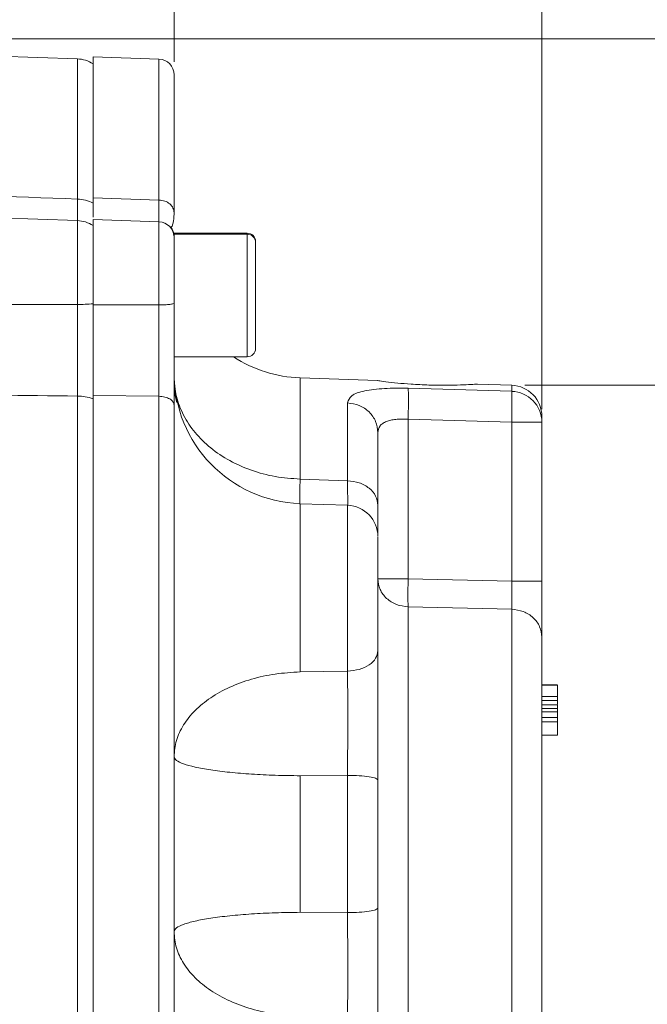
# Model space of a CAD drawing. Header units: inches. Extents: x 0.3 to 33.9, y 0.2 to 21.6.
# Tile 13 of 26: x 25.3 to 27.7, y 8.9 to 12.7. Entities that reach past the tile are written whole.
import ezdxf

# ---------------------------------------------------------------- set-up
doc = ezdxf.new("R2010")
doc.units = ezdxf.units.IN
doc.header["$MEASUREMENT"] = 0
doc.layers.add('SLD-0', color=7, linetype='Continuous', lineweight=15)
doc.styles.add('SLDTEXTSTYLE0', font='TXT', dxfattribs={"width": 0.75})
doc.dimstyles.new('SLDDIMSTYLE0', dxfattribs={"dimtxt": 0.25, "dimasz": 0.13, "dimexe": 0, "dimexo": 0.0625, "dimgap": 0.0625, "dimtad": 0, "dimtih": 1, "dimtoh": 1, "dimrnd": 1e-09, "dimzin": 12, "dimdsep": 46, "dimtxsty": 'SLDTEXTSTYLE0', "dimsah": 1, "dimcen": 0.09, "dimadec": 0, "dimazin": 3, "dimtfac": 1, "dimtofl": 0, "dimtmove": 0, "dimatfit": 3, "dimfxl": 1, "dimfrac": 2, "dimtolj": 1, "dimtzin": 12, "dimarcsym": 0})

# ---------------------------------------------------------------- blocks, each defined once
blk = doc.blocks.new('_D_6')
at = {"layer": 'SLD-0'}
for p, q in [((25.8935, 12.5166), (25.8935, 13.5957)), ((24.2195, 13.5075), (24.1687, 13.5075)), ((24.1687, 13.5075), (24.1687, 13.1106)), ((24.993, 13.5075), (25.0437, 13.5075)), ((25.0437, 13.5075), (25.0437, 13.1106)), ((23.319, 13.4707), (24.0799, 13.4707)), ((25.8935, 13.4707), (25.1325, 13.4707)), ((24.1687, 13.1106), (24.2195, 13.1106)), ((25.0437, 13.1106), (24.993, 13.1106))]:
    blk.add_line(p, q, dxfattribs=at)
for points in [[(23.319, 13.4707), (23.449, 13.4507), (23.449, 13.4907)], [(25.8935, 13.4707), (25.7635, 13.4907), (25.7635, 13.4507)]]:
    blk.add_solid(points, dxfattribs=at)
at = {"layer": 'SLD-0', "char_height": 0.25, "attachment_point": 1, "style": 'SLDTEXTSTYLE0'}
for s, insert in [('2.57', (24.1814, 13.8805, -2.4475)), ('65.4', (24.283, 13.4329, -2.4475))]:
    blk.add_mtext(s, dxfattribs=dict(at, insert=insert))
blk = doc.blocks.new('_D_7')
at = {"layer": 'SLD-0'}
for p, q in [((27.3015, 11.1869), (27.3015, 14.7768)), ((24.8311, 14.6886), (24.7803, 14.6886)), ((24.7803, 14.6886), (24.7803, 14.2917)), ((25.7893, 14.6886), (25.8401, 14.6886)), ((25.8401, 14.6886), (25.8401, 14.2917)), ((23.319, 14.6518), (24.6916, 14.6518)), ((27.3015, 14.6518), (25.9289, 14.6518)), ((24.7803, 14.2917), (24.8311, 14.2917)), ((25.8401, 14.2917), (25.7893, 14.2917))]:
    blk.add_line(p, q, dxfattribs=at)
for points in [[(23.319, 14.6518), (23.449, 14.6318), (23.449, 14.6718)], [(27.3015, 14.6518), (27.1715, 14.6718), (27.1715, 14.6318)]]:
    blk.add_solid(points, dxfattribs=at)
at = {"layer": 'SLD-0', "char_height": 0.25, "attachment_point": 1, "style": 'SLDTEXTSTYLE0'}
for s, insert in [('3.98', (24.8854, 15.0616, -2.4475)), ('101.2', (24.8946, 14.614, -2.4475))]:
    blk.add_mtext(s, dxfattribs=dict(at, insert=insert))
blk = doc.blocks.new('_D_10')
at = {"layer": 'SLD-0'}
for p, q in [((27.2357, 11.2786), (29.0613, 11.2786)), ((28.9363, 11.2786), (28.9363, 8.5626)), ((28.4572, 8.1886), (28.4064, 8.1886)), ((28.4064, 8.1886), (28.4064, 7.7917)), ((29.4154, 8.1886), (29.4662, 8.1886)), ((29.4662, 8.1886), (29.4662, 7.7917)), ((28.4064, 7.7917), (28.4572, 7.7917)), ((29.4662, 7.7917), (29.4154, 7.7917)), ((28.9363, 5.0249), (28.9363, 7.7409)), ((26.866, 5.0249), (29.0613, 5.0249))]:
    blk.add_line(p, q, dxfattribs=at)
for points in [[(28.9363, 11.2786), (28.9163, 11.1486), (28.9563, 11.1486)], [(28.9363, 5.0249), (28.9563, 5.1549), (28.9163, 5.1549)]]:
    blk.add_solid(points, dxfattribs=at)
at = {"layer": 'SLD-0', "char_height": 0.25, "attachment_point": 1, "style": 'SLDTEXTSTYLE0'}
for s, insert in [('6.25', (28.5114, 8.5616, -2.4475)), ('158.8', (28.5206, 8.114, -2.4475))]:
    blk.add_mtext(s, dxfattribs=dict(at, insert=insert))
blk = doc.blocks.new('_D_11')
at = {"layer": 'SLD-0'}
for p, q in [((23.369, 12.6045), (30.951, 12.6045)), ((30.826, 12.6045), (30.826, 9.2256)), ((30.3469, 8.8515), (30.2962, 8.8515)), ((30.2962, 8.8515), (30.2962, 8.4547)), ((31.3051, 8.8515), (31.3559, 8.8515)), ((31.3559, 8.8515), (31.3559, 8.4547)), ((30.2962, 8.4547), (30.3469, 8.4547)), ((31.3559, 8.4547), (31.3051, 8.4547)), ((30.826, 5.0249), (30.826, 8.4039)), ((26.866, 5.0249), (30.951, 5.0249))]:
    blk.add_line(p, q, dxfattribs=at)
for points in [[(30.826, 12.6045), (30.806, 12.4745), (30.846, 12.4745)], [(30.826, 5.0249), (30.846, 5.1549), (30.806, 5.1549)]]:
    blk.add_solid(points, dxfattribs=at)
at = {"layer": 'SLD-0', "char_height": 0.25, "attachment_point": 1, "style": 'SLDTEXTSTYLE0'}
for s, insert in [('7.58', (30.4012, 9.2246, -2.4475)), ('192.5', (30.4104, 8.7769, -2.4475))]:
    blk.add_mtext(s, dxfattribs=dict(at, insert=insert))

msp = doc.modelspace()

# ---------------------------------------------------------------- linework, layer by layer
at = {"color": 7, "linetype": 'Continuous', "lineweight": 15}
for p, q in [((25.5232, 12.5276), (23.319, 12.6045)), ((25.8356, 12.5266), (25.5835, 12.5354)), ((25.5835, 12.5354), (25.5835, 11.9963)), ((25.5232, 11.9086), (23.319, 11.9856)), ((25.8356, 11.9874), (25.5835, 11.9963)), ((25.5835, 11.9963), (25.5835, 11.9758)), ((25.8356, 11.904), (25.5835, 11.9128)), ((25.5835, 11.9128), (25.5835, 11.5858)), ((26.1735, 11.8604), (25.8935, 11.8604)), ((25.8935, 11.8565), (25.8935, 11.8589)), ((26.1735, 11.8565), (25.8935, 11.8565)), ((25.8935, 11.3875), (25.8935, 11.8565)), ((26.2055, 11.4195), (26.2055, 11.8245)), ((25.8356, 11.5857), (25.5835, 11.5858)), ((25.8935, 11.3875), (26.1735, 11.3875)), ((26.6723, 11.2965), (26.376, 11.3069)), ((26.7893, 11.2668), (27.1857, 11.2553)), ((27.1857, 11.2786), (27.0543, 11.2832)), ((25.5232, 7.8117), (25.5232, 11.2374)), ((25.8356, 11.2364), (25.5835, 11.239)), ((25.5835, 11.239), (25.5835, 7.8054)), ((25.8356, 11.2364), (25.8356, 7.808)), ((26.5577, 10.9131), (26.5577, 11.2109)), ((27.3015, 11.1369), (27.3015, 11.1587)), ((26.7893, 11.1485), (26.7893, 10.5373)), ((26.7893, 11.1485), (27.1857, 11.1368)), ((27.1857, 10.5288), (27.1857, 11.1368)), ((27.3015, 11.1369), (27.3015, 10.5289)), ((26.376, 10.9195), (26.5577, 10.9131)), ((26.5577, 10.8191), (26.376, 10.8254)), ((26.7893, 10.5373), (27.1857, 10.5288)), ((26.7893, 10.4305), (27.1857, 10.4216)), ((26.376, 10.1815), (26.5577, 10.1847)), ((27.3015, 10.1327), (27.3615, 10.1327)), ((27.3615, 10.1316), (27.3015, 10.1316)), ((27.3015, 10.1311), (27.3615, 10.1311)), ((27.3615, 10.131), (27.3015, 10.131)), ((27.3015, 10.1307), (27.3615, 10.1307)), ((27.3015, 10.1302), (27.3615, 10.1302)), ((27.3015, 10.0876), (27.3615, 10.0876)), ((27.3015, 10.0725), (27.3615, 10.0725)), ((27.3015, 10.0553), (27.3615, 10.0553)), ((27.3015, 10.0553), (27.3615, 10.0553)), ((27.3015, 10.0417), (27.3615, 10.0417)), ((27.3615, 10.0285), (27.3015, 10.0285)), ((27.3615, 10.0065), (27.3015, 10.0065)), ((27.3615, 9.9901), (27.3015, 9.9901)), ((27.3015, 9.9393), (27.3615, 9.9393)), ((26.5577, 9.7855), (26.376, 9.7842)), ((26.376, 9.7842), (26.376, 9.2616)), ((26.5577, 9.2603), (26.5577, 9.7855)), ((26.376, 9.2616), (26.5577, 9.2603))]:
    msp.add_line(p, q, dxfattribs=at)
at = {"color": 8, "linetype": 'Continuous', "lineweight": 15}
for p, q in [((25.5232, 11.9912), (25.5232, 12.5276)), ((25.8356, 12.5266), (25.8356, 11.9874)), ((25.5232, 11.5875), (25.5232, 11.9086)), ((25.8356, 11.904), (25.8356, 11.5857)), ((26.1735, 11.8565), (26.1735, 11.8604)), ((26.1735, 11.3875), (26.1735, 11.8565)), ((26.376, 11.3069), (26.376, 10.9195)), ((27.1857, 11.2553), (27.1857, 11.2786)), ((26.376, 10.8254), (26.376, 10.1815)), ((26.5577, 10.1847), (26.5577, 10.8191)), ((26.7893, 10.4305), (26.7893, 8.5067)), ((27.1857, 10.4216), (27.1857, 8.5205))]:
    msp.add_line(p, q, dxfattribs=at)
at = {"color": 7, "linetype": 'Continuous', "lineweight": 15}
for centre, radius, start, end in [((25.519, 12.4076), 0.12, 57.4864, 88), ((25.8335, 12.4666), 0.06, 0, 88), ((25.5198, 11.8522), 0.139, 62.7513, 88.6213), ((25.519, 11.7887), 0.12, 57.4864, 88), ((25.8335, 11.844), 0.06, 0, 88), ((25.8335, 11.848), 0.06, 0, 36.9163), ((26.1735, 11.8284), 0.032, 0, 90), ((26.1735, 11.8245), 0.032, 0, 90), ((25.5215, 12.3745), 0.7869, 270.1195, 274.5154), ((26.1735, 11.4195), 0.032, 270, 0), ((26.3935, 11.8066), 0.5, 236.9475, 268), ((26.3935, 11.3251), 0.5, 180, 268), ((27.1815, 11.1587), 0.12, 0, 88), ((25.5207, 11.0481), 0.1893, 70.6431, 89.2618), ((27.1823, 11.1362), 0.1191, 0.3684, 88.3986), ((27.2139, 41.5836), 30.4468, 269.94676, 270.1647), ((26.5535, 10.6992), 0.12, 0, 88)]:
    msp.add_arc(centre, radius, start, end, dxfattribs=at)
for points, knots in [([(25.8935, 12.4666), (25.8935, 12.4634), (25.8935, 12.4571), (25.8935, 12.4075), (25.8935, 12.3303), (25.8935, 12.2246), (25.8935, 12.096), (25.8935, 11.9905), (25.8935, 11.9382)], [0, 0, 0, 0, 0.171594, 0.342271, 0.511803, 0.677326, 0.840122, 1, 1, 1, 1]), ([(23.319, 12.0686), (23.8047, 12.0516), (24.5395, 12.0258), (25.2742, 11.9999), (25.5232, 11.9912)], [0, 0, 0, 0, 0.661168, 1, 1, 1, 1]), ([(25.5835, 11.9963), (25.5835, 11.9796), (25.5835, 11.9488), (25.5835, 11.9262), (25.5835, 11.9217), (25.5835, 11.9216)], [0, 0, 0, 0, 0.532471, 0.98601, 1, 1, 1, 1]), ([(25.8935, 11.9382), (25.8926, 11.9445), (25.8909, 11.9571), (25.8776, 11.9732), (25.8585, 11.9846), (25.8432, 11.9865), (25.8356, 11.9874)], [0, 0, 0, 0, 0.250001, 0.5, 0.750001, 1, 1, 1, 1]), ([(25.8817, 11.8836), (25.8831, 11.8843), (25.8864, 11.8861), (25.8895, 11.8986), (25.892, 11.9118), (25.8933, 11.925), (25.8934, 11.9336), (25.8935, 11.9376)], [0, 0, 0, 0, 0.199963, 0.479015, 0.694559, 0.859326, 1, 1, 1, 1]), ([(25.8935, 11.8426), (25.8935, 11.843), (25.8935, 11.844), (25.8935, 11.8335), (25.8935, 11.812), (25.8935, 11.7801), (25.8935, 11.7404), (25.8935, 11.6941), (25.8935, 11.6439), (25.8935, 11.6101), (25.8935, 11.5934)], [0, 0, 0, 0, 0.057744, 0.193866, 0.329989, 0.462578, 0.595166, 0.731289, 0.867412, 1, 1, 1, 1]), ([(23.319, 11.5901), (23.7081, 11.5894), (24.4429, 11.5881), (25.1776, 11.5877), (25.5232, 11.5875)], [0, 0, 0, 0, 0.5296757, 1, 1, 1, 1]), ([(25.5232, 11.2374), (25.5232, 11.2631), (25.5234, 11.3154), (25.5235, 11.4029), (25.5234, 11.495), (25.5232, 11.5563), (25.5232, 11.5875)], [0, 0, 0, 0, 0.2457241, 0.5000017, 0.7457236, 1, 1, 1, 1]), ([(25.5835, 11.59), (25.5835, 11.5613), (25.5835, 11.5031), (25.5835, 11.4163), (25.5835, 11.3319), (25.5835, 11.2694), (25.5835, 11.2358), (25.5835, 11.2267)], [0, 0, 0, 0, 0.225412, 0.457361, 0.682763, 0.914702, 1, 1, 1, 1]), ([(25.5835, 11.5858), (25.5835, 11.5533), (25.5835, 11.4932), (25.5835, 11.4054), (25.5835, 11.32), (25.5835, 11.2673), (25.5835, 11.239)], [0, 0, 0, 0, 0.266854, 0.494132, 0.728007, 1, 1, 1, 1]), ([(25.8935, 11.5934), (25.8926, 11.5924), (25.8909, 11.5904), (25.8776, 11.5879), (25.8585, 11.5861), (25.8432, 11.5858), (25.8356, 11.5857)], [0, 0, 0, 0, 0.249998, 0.5, 0.750001, 1, 1, 1, 1]), ([(25.8356, 11.5857), (25.8356, 11.5579), (25.8357, 11.5082), (25.8357, 11.4419), (25.8357, 11.3872), (25.8357, 11.3441), (25.8357, 11.3031), (25.8356, 11.2686), (25.8356, 11.2459), (25.8356, 11.2364)], [0, 0, 0, 0, 0.227167, 0.405662, 0.543405, 0.681946, 0.778223, 0.906866, 1, 1, 1, 1]), ([(25.8935, 11.5934), (25.8935, 11.5591), (25.8935, 11.4905), (25.8935, 11.3883), (25.8935, 11.2899), (25.8935, 11.2315), (25.8935, 11.2022)], [0, 0, 0, 0, 0.2500054, 0.5000378, 0.7499992, 1, 1, 1, 1]), ([(25.8935, 11.3106), (25.8937, 11.2787), (25.8938, 11.2455), (25.9034, 11.2141), (25.9039, 11.2127)], [0, 0, 0, 0, 0.957758, 1, 1, 1, 1]), ([(26.376, 10.9195), (26.3441, 10.9217), (26.2803, 10.9263), (26.1889, 10.951), (26.1049, 10.988), (26.0316, 11.0371), (25.9715, 11.0961), (25.9272, 11.1631), (25.8988, 11.2354), (25.8952, 11.2855), (25.8935, 11.3106)], [0, 0, 0, 0, 0.125, 0.25, 0.375, 0.5, 0.625, 0.75, 0.875, 1, 1, 1, 1]), ([(26.5577, 11.2109), (26.5608, 11.2208), (26.567, 11.2403), (26.6104, 11.2555), (26.6572, 11.263), (26.6981, 11.2663), (26.7426, 11.2677), (26.7738, 11.2671), (26.7893, 11.2668)], [0, 0, 0, 0, 0.257226, 0.510047, 0.635106, 0.757972, 0.879732, 1, 1, 1, 1]), ([(26.7495, 11.2867), (26.7333, 11.2885), (26.7008, 11.2921), (26.6739, 11.296), (26.6728, 11.2962), (26.6723, 11.2963)], [0, 0, 0, 0, 0.35894, 0.717952, 1, 1, 1, 1]), ([(27.0543, 11.2829), (27.0544, 11.2829), (27.0546, 11.2829), (27.0316, 11.2814), (26.9911, 11.2795), (26.9349, 11.2783), (26.8688, 11.2791), (26.8034, 11.2822), (26.7662, 11.2853), (26.7495, 11.2867)], [0, 0, 0, 0, 0.09841, 0.241337, 0.387506, 0.540361, 0.700343, 0.8655, 1, 1, 1, 1]), ([(26.7893, 11.2668), (26.7896, 11.263), (26.7904, 11.2553), (26.7907, 11.2273), (26.7904, 11.1905), (26.7896, 11.1625), (26.7893, 11.1485)], [0, 0, 0, 0, 0.250114, 0.5, 0.749886, 1, 1, 1, 1]), ([(25.5232, 11.2374), (25.1172, 11.2417), (24.3825, 11.2494), (23.6477, 11.2572), (23.319, 11.2607)], [0, 0, 0, 0, 0.55255, 1, 1, 1, 1]), ([(25.8935, 11.2022), (25.8926, 11.2066), (25.8909, 11.2154), (25.8776, 11.2265), (25.8585, 11.2345), (25.8432, 11.2358), (25.8356, 11.2364)], [0, 0, 0, 0, 0.249998, 0.499999, 0.750001, 1, 1, 1, 1]), ([(27.1857, 11.1368), (27.186, 11.1504), (27.1868, 11.1785), (27.187, 11.2134), (27.1869, 11.2358), (27.1864, 11.2493), (27.1859, 11.2532), (27.1857, 11.2553)], [0, 0, 0, 0, 0.241771, 0.499322, 0.700331, 0.837916, 1, 1, 1, 1]), ([(25.8935, 11.2022), (25.8935, 11.1224), (25.8935, 10.9614), (25.8935, 10.6994), (25.8935, 10.4217), (25.8935, 10.1298), (25.8935, 9.8281), (25.8935, 9.5218), (25.8935, 9.2155), (25.8935, 8.9138), (25.8935, 8.6221), (25.8935, 8.3446), (25.8935, 8.0829), (25.8935, 7.922), (25.8935, 7.8423)], [0, 0, 0, 0, 0.079937, 0.161332, 0.244098, 0.328859, 0.414198, 0.5, 0.585797, 0.671136, 0.755901, 0.838663, 0.920061, 1, 1, 1, 1]), ([(26.5577, 11.2109), (26.573, 11.2088), (26.6036, 11.2045), (26.6417, 11.178), (26.6683, 11.1409), (26.6717, 11.1117), (26.6735, 11.0971)], [0, 0, 0, 0, 0.25, 0.5, 0.75, 1, 1, 1, 1]), ([(26.6735, 11.0971), (26.6749, 11.1062), (26.6771, 11.1197), (26.6914, 11.1327), (26.7053, 11.14), (26.7226, 11.1451), (26.7424, 11.1481), (26.765, 11.1495), (26.7811, 11.1488), (26.7893, 11.1485)], [0, 0, 0, 0, 0.2649375, 0.3922125, 0.5168108, 0.6329755, 0.7516967, 0.8737887, 1, 1, 1, 1]), ([(26.6735, 10.8193), (26.6735, 10.8582), (26.6735, 10.9358), (26.6735, 11.0292), (26.6735, 11.0745), (26.6735, 11.0971)], [0, 0, 0, 0, 0.3332602, 0.6667562, 1, 1, 1, 1]), ([(26.3744, 10.8236), (26.3743, 10.8243), (26.3742, 10.8295), (26.3746, 10.8596), (26.3755, 10.8995), (26.376, 10.9195)], [0, 0, 0, 0, 0.0716804, 0.5358096, 1, 1, 1, 1]), ([(26.5577, 10.9131), (26.573, 10.9113), (26.6036, 10.9078), (26.6417, 10.886), (26.6683, 10.8554), (26.6717, 10.8314), (26.6735, 10.8193)], [0, 0, 0, 0, 0.25, 0.5, 0.75, 1, 1, 1, 1]), ([(26.6735, 10.8193), (26.6735, 10.7935), (26.6735, 10.7443), (26.6735, 10.7192), (26.6735, 10.7073)], [0, 0, 0, 0, 0.526313, 1, 1, 1, 1]), ([(26.6735, 10.2629), (26.6735, 10.2845), (26.6735, 10.3287), (26.6735, 10.4101), (26.6735, 10.4928), (26.6735, 10.5688), (26.6735, 10.633), (26.6735, 10.6779), (26.6735, 10.6997), (26.6735, 10.6971), (26.6735, 10.6964)], [0, 0, 0, 0, 0.131859, 0.270236, 0.408614, 0.540472, 0.672331, 0.810709, 0.949086, 1, 1, 1, 1]), ([(26.7893, 10.5373), (26.774, 10.5373), (26.7434, 10.5373), (26.7052, 10.5373), (26.6786, 10.5373), (26.6752, 10.5372), (26.6735, 10.5372)], [0, 0, 0, 0, 0.2500004, 0.4999997, 0.7500002, 1, 1, 1, 1]), ([(26.6735, 10.5372), (26.6752, 10.5235), (26.6786, 10.4962), (26.7052, 10.4614), (26.7434, 10.4365), (26.774, 10.4325), (26.7893, 10.4305)], [0, 0, 0, 0, 0.25, 0.5, 0.75, 1, 1, 1, 1]), ([(26.7893, 10.5373), (26.7891, 10.5263), (26.7887, 10.5044), (26.7885, 10.474), (26.7887, 10.4479), (26.7891, 10.4363), (26.7893, 10.4305)], [0, 0, 0, 0, 0.2500447, 0.4999995, 0.7499553, 1, 1, 1, 1]), ([(27.3015, 10.5289), (27.2997, 10.5289), (27.2963, 10.5289), (27.2697, 10.5289), (27.2316, 10.5288), (27.201, 10.5288), (27.1857, 10.5288)], [0, 0, 0, 0, 0.25, 0.5, 0.75, 1, 1, 1, 1]), ([(27.1857, 10.5288), (27.1859, 10.5145), (27.1863, 10.4904), (27.1864, 10.4597), (27.1862, 10.437), (27.1858, 10.4266), (27.1857, 10.4216)], [0, 0, 0, 0, 0.322494, 0.543184, 0.777778, 1, 1, 1, 1]), ([(27.3015, 10.5289), (27.3015, 10.5068), (27.3015, 10.4626), (27.3015, 10.4016), (27.3015, 10.349), (27.3015, 10.326), (27.3015, 10.3144)], [0, 0, 0, 0, 0.249845, 0.499687, 0.749639, 1, 1, 1, 1]), ([(27.3015, 10.3144), (27.2997, 10.3282), (27.2963, 10.3556), (27.2697, 10.3906), (27.2316, 10.4155), (27.201, 10.4196), (27.1857, 10.4216)], [0, 0, 0, 0, 0.2499997, 0.4999994, 0.7500001, 1, 1, 1, 1]), ([(27.3015, 10.3144), (27.3015, 10.2914), (27.3015, 10.2445), (27.3015, 10.1479), (27.3015, 10.0324), (27.3015, 9.8996), (27.3015, 9.7557), (27.3015, 9.6072), (27.3015, 9.4606), (27.3015, 9.3192), (27.3015, 9.183), (27.3015, 9.0527), (27.3015, 8.932), (27.3015, 8.8271), (27.3015, 8.7429), (27.3015, 8.6832), (27.3015, 8.6469), (27.3015, 8.6426), (27.3015, 8.6405)], [0, 0, 0, 0, 0.059446, 0.121453, 0.185292, 0.250088, 0.314884, 0.378723, 0.440729, 0.500175, 0.559621, 0.621628, 0.685467, 0.750263, 0.815059, 0.878898, 0.940904, 1, 1, 1, 1]), ([(26.5577, 10.1847), (26.573, 10.1862), (26.6036, 10.1891), (26.6417, 10.2073), (26.6683, 10.2328), (26.6717, 10.2528), (26.6735, 10.2629)], [0, 0, 0, 0, 0.25, 0.5, 0.75, 1, 1, 1, 1]), ([(26.6735, 9.7679), (26.6735, 9.8122), (26.6735, 9.9008), (26.6735, 10.0325), (26.6735, 10.157), (26.6735, 10.2276), (26.6735, 10.2629)], [0, 0, 0, 0, 0.250628, 0.501002, 0.750578, 1, 1, 1, 1]), ([(26.376, 10.1815), (26.3441, 10.1796), (26.2803, 10.1759), (26.1889, 10.1553), (26.1049, 10.1247), (26.0316, 10.0839), (25.9715, 10.0349), (25.9272, 9.9794), (25.8988, 9.9193), (25.8952, 9.8778), (25.8935, 9.857)], [0, 0, 0, 0, 0.125, 0.25, 0.375, 0.5, 0.625, 0.75, 0.875, 1, 1, 1, 1]), ([(26.5577, 9.7855), (26.5577, 9.794), (26.5578, 9.8124), (26.5579, 9.8441), (26.5579, 9.8761), (26.558, 9.9085), (26.5581, 9.9419), (26.5581, 9.9971), (26.5581, 10.0605), (26.5579, 10.1292), (26.5577, 10.1653), (26.5577, 10.1847)], [0, 0, 0, 0, 0.060179, 0.130114, 0.222338, 0.283412, 0.357902, 0.457617, 0.677462, 0.826936, 1, 1, 1, 1]), ([(27.3615, 10.0876), (27.3615, 10.0887), (27.3615, 10.0933), (27.3615, 10.103), (27.3615, 10.1166), (27.3615, 10.1274), (27.3615, 10.1294), (27.3615, 10.1302)], [0, 0, 0, 0, 0.04482, 0.175114, 0.424425, 0.780644, 1, 1, 1, 1]), ([(27.3615, 10.0876), (27.3615, 10.0862), (27.3615, 10.0829), (27.3615, 10.0783), (27.3615, 10.0748), (27.3615, 10.0729), (27.3615, 10.0726), (27.3615, 10.0725)], [0, 0, 0, 0, 0.191312, 0.46246, 0.755436, 0.899597, 1, 1, 1, 1]), ([(27.3615, 10.0575), (27.3615, 10.0591), (27.3615, 10.0625), (27.3615, 10.0682), (27.3615, 10.0722), (27.3615, 10.0725)], [0, 0, 0, 0, 0.43629, 0.958948, 1, 1, 1, 1]), ([(27.3615, 10.0417), (27.3615, 10.0426), (27.3615, 10.0447), (27.3615, 10.0483), (27.3615, 10.0519), (27.3615, 10.0547), (27.3615, 10.0551), (27.3615, 10.0553)], [0, 0, 0, 0, 0.104069, 0.25608, 0.507447, 0.772478, 1, 1, 1, 1]), ([(27.3615, 10.0285), (27.3615, 10.0286), (27.3615, 10.029), (27.3615, 10.0315), (27.3615, 10.0349), (27.3615, 10.0386), (27.3615, 10.0408), (27.3615, 10.0417)], [0, 0, 0, 0, 0.17705, 0.431904, 0.692916, 0.862698, 1, 1, 1, 1]), ([(27.3615, 10.0065), (27.3615, 10.0066), (27.3615, 10.0106), (27.3615, 10.0175), (27.3615, 10.0249), (27.3615, 10.0289), (27.3615, 10.0294), (27.3615, 10.0295)], [0, 0, 0, 0, 0.008209, 0.316476, 0.635135, 0.85607, 1, 1, 1, 1]), ([(27.3615, 9.9901), (27.3615, 9.9915), (27.3615, 9.9949), (27.3615, 10), (27.3615, 10.0041), (27.3615, 10.0062), (27.3615, 10.0064), (27.3615, 10.0065)], [0, 0, 0, 0, 0.170528, 0.405106, 0.725021, 0.902485, 1, 1, 1, 1]), ([(27.3615, 9.9393), (27.3615, 9.9398), (27.3615, 9.9414), (27.3615, 9.9518), (27.3615, 9.9659), (27.3615, 9.9787), (27.3615, 9.9856), (27.3615, 9.9891), (27.3615, 9.9901)], [0, 0, 0, 0, 0.144908, 0.42914, 0.737487, 0.875606, 0.96337, 1, 1, 1, 1]), ([(25.8935, 9.857), (25.8952, 9.8523), (25.8988, 9.843), (25.9272, 9.8295), (25.9715, 9.8171), (26.0316, 9.8061), (26.1049, 9.7969), (26.1889, 9.7901), (26.2803, 9.7855), (26.3441, 9.7846), (26.376, 9.7842)], [0, 0, 0, 0, 0.125, 0.25, 0.375, 0.5, 0.625, 0.75, 0.875, 1, 1, 1, 1]), ([(26.6735, 9.7679), (26.6717, 9.7701), (26.6683, 9.7746), (26.6417, 9.7804), (26.6036, 9.7845), (26.573, 9.7852), (26.5577, 9.7855)], [0, 0, 0, 0, 0.249999, 0.499999, 0.75, 1, 1, 1, 1]), ([(26.6735, 9.2781), (26.6735, 9.3598), (26.6735, 9.523), (26.6735, 9.6862), (26.6735, 9.7679)], [0, 0, 0, 0, 0.5, 1, 1, 1, 1]), ([(26.5577, 9.2603), (26.573, 9.2606), (26.6036, 9.2613), (26.6417, 9.2655), (26.6683, 9.2713), (26.6717, 9.2758), (26.6735, 9.2781)], [0, 0, 0, 0, 0.25, 0.500001, 0.75, 1, 1, 1, 1]), ([(26.6735, 8.7829), (26.6735, 8.8182), (26.6735, 8.8889), (26.6735, 9.0135), (26.6735, 9.1452), (26.6735, 9.2338), (26.6735, 9.2781)], [0, 0, 0, 0, 0.249422, 0.498998, 0.749373, 1, 1, 1, 1]), ([(26.376, 9.2616), (26.3441, 9.2612), (26.2803, 9.2603), (26.1889, 9.2556), (26.1049, 9.2487), (26.0316, 9.2394), (25.9715, 9.2283), (25.9272, 9.2157), (25.8988, 9.202), (25.8952, 9.1926), (25.8935, 9.1879)], [0, 0, 0, 0, 0.125, 0.25, 0.375, 0.5, 0.625, 0.75, 0.875, 1, 1, 1, 1]), ([(26.5577, 8.8609), (26.5577, 8.8803), (26.5579, 8.9165), (26.5581, 8.9852), (26.5581, 9.0486), (26.5581, 9.1039), (26.558, 9.1373), (26.5579, 9.175), (26.5578, 9.2156), (26.5577, 9.2471), (26.5577, 9.2603)], [0, 0, 0, 0, 0.173075, 0.322557, 0.542416, 0.642138, 0.716632, 0.777709, 0.906675, 1, 1, 1, 1]), ([(25.8935, 9.1879), (25.8952, 9.1671), (25.8988, 9.1257), (25.9272, 9.0657), (25.9715, 9.0103), (26.0316, 8.9614), (26.1049, 8.9208), (26.1889, 8.8902), (26.2803, 8.8697), (26.3441, 8.8659), (26.376, 8.864)], [0, 0, 0, 0, 0.125, 0.25, 0.375, 0.5, 0.625, 0.75, 0.875, 1, 1, 1, 1])]:
    msp.add_open_spline(points, degree=3, knots=knots, dxfattribs=at)
at = {"color": 8, "linetype": 'Continuous', "lineweight": 15}
for points, knots in [([(25.5233, 11.9036), (25.5233, 11.9031), (25.5234, 11.9008), (25.5235, 11.9139), (25.5234, 11.9422), (25.5232, 11.9747), (25.5232, 11.9912)], [0, 0, 0, 0, 0.083995, 0.392794, 0.691203, 1, 1, 1, 1]), ([(25.8356, 11.9874), (25.8356, 11.9811), (25.8356, 11.9661), (25.8357, 11.9477), (25.8357, 11.9301), (25.8357, 11.915), (25.8357, 11.9063), (25.8357, 11.904), (25.8357, 11.9034)], [0, 0, 0, 0, 0.146077, 0.347847, 0.498853, 0.716149, 0.932193, 1, 1, 1, 1]), ([(25.8916, 11.8554), (25.8911, 11.8599), (25.8899, 11.8703), (25.8833, 11.8785), (25.8794, 11.8832)], [0, 0, 0, 0, 0.429534, 1, 1, 1, 1]), ([(26.5581, 10.8195), (26.5581, 10.8264), (26.558, 10.8389), (26.5579, 10.8712), (26.5577, 10.8985), (26.5577, 10.9131)], [0, 0, 0, 0, 0.359008, 0.656063, 1, 1, 1, 1])]:
    msp.add_open_spline(points, degree=3, knots=knots, dxfattribs=at)

# ---------------------------------------------------------------- dimensions: what is measured, and where the dimension line sits
at = {"layer": 'SLD-0'}
for base, p2, picture, middle in [((25.8935, 13.4707), (25.8935, 12.4666), '_D_6', (24.6062, 13.4707)), ((27.3015, 14.6518), (27.3015, 11.1369), '_D_7', (25.3102, 14.6518))]:
    dim = msp.add_linear_dim(base=base, p1=(23.319, 15.9322), p2=p2, dimstyle='SLDDIMSTYLE0', dxfattribs=at)
    dim.commit()
    dim.dimension.update_dxf_attribs({"geometry": picture, "text_midpoint": middle, "dimtype": 160})
for base, p2, picture, middle in [((30.826, 12.6045), (23.319, 12.6045), '_D_11', (30.826, 8.8147)), ((28.9363, 11.2786), (27.1857, 11.2786), '_D_10', (28.9363, 8.1518))]:
    dim = msp.add_linear_dim(base=base, p1=(26.816, 5.0249), p2=p2, angle=90, dimstyle='SLDDIMSTYLE0', dxfattribs=at)
    dim.commit()
    dim.dimension.update_dxf_attribs({"geometry": picture, "text_midpoint": middle, "dimtype": 160})

doc.saveas('drawing.dxf')
